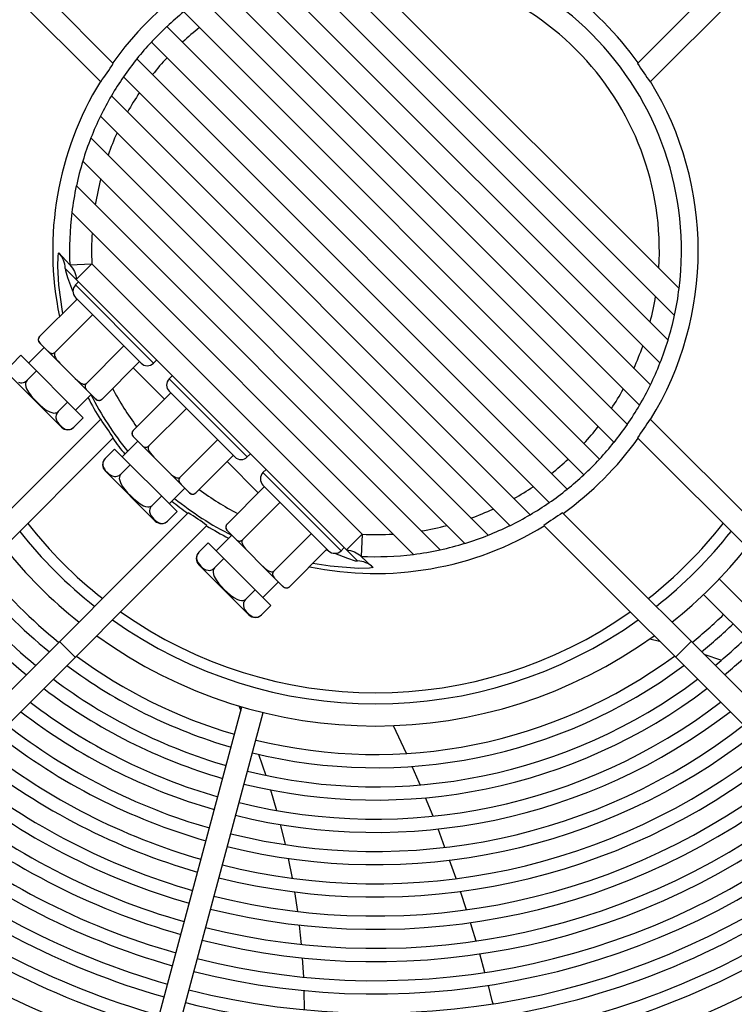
# Model space of a CAD drawing. Header units: centimetres. Extents: x -92429 to 178773, y 2337 to 428125.
# Tile 51 of 138: x 162360 to 162375, y 9151 to 9171. Entities that reach past the tile are written whole.
import ezdxf

# ---------------------------------------------------------------- set-up
doc = ezdxf.new("R2010")
doc.units = ezdxf.units.CM
doc.header["$LTSCALE"] = 50
doc.layers.add('WL_urządzenia', color=1, linetype='Continuous')

msp = doc.modelspace()

# ---------------------------------------------------------------- linework, layer by layer
at = {"layer": 'WL_urządzenia', "color": 1, "linetype": 'Continuous'}
for p, q in [((162338.286, 9194.237, 2170), (162362.252, 9170.271, 2170)), ((162373.249, 9170.271, 2170), (162397.215, 9194.237, 2170)), ((162361.987, 9169.881, 2170), (162337.959, 9193.909, 2170)), ((162397.542, 9193.909, 2170), (162373.514, 9169.881, 2170)), ((162366.393, 9172.62, 2170), (162374.024, 9164.988, 2170)), ((162374.12, 9165.548, 2170), (162366.953, 9172.715, 2170)), ((162373.889, 9164.468, 2170), (162365.873, 9172.484, 2170)), ((162365.388, 9172.314, 2170), (162373.719, 9163.983, 2170)), ((162373.518, 9163.528, 2170), (162364.933, 9172.113, 2170)), ((162364.506, 9171.884, 2170), (162373.289, 9163.102, 2170)), ((162373.034, 9162.701, 2170), (162364.106, 9171.629, 2170)), ((162363.73, 9171.35, 2170), (162372.754, 9162.325, 2170)), ((162363.296, 9170.968, 2170), (162363.129, 9170.8, 2170)), ((162372.45, 9161.974, 2170), (162363.378, 9171.046, 2170)), ((162363.051, 9170.718, 2170), (162372.122, 9161.646, 2170)), ((162371.771, 9161.342, 2170), (162362.747, 9170.366, 2170)), ((162362.467, 9169.991, 2170), (162371.395, 9161.062, 2170)), ((162370.995, 9160.807, 2170), (162362.212, 9169.59, 2170)), ((162361.983, 9169.164, 2170), (162370.568, 9160.579, 2170)), ((162370.113, 9160.378, 2170), (162361.782, 9168.709, 2170)), ((162361.612, 9168.223, 2170), (162369.628, 9160.208, 2170)), ((162369.108, 9160.072, 2170), (162361.477, 9167.703, 2170)), ((162361.381, 9167.143, 2170), (162368.548, 9159.977, 2170)), ((162361.088, 9166.017, 2170), (162361.093, 9166.225, 2170)), ((162361.093, 9166.225, 2170), (162361.102, 9166.288, 2170)), ((162361.102, 9166.288, 2170), (162361.108, 9166.295, 2170)), ((162361.108, 9166.295, 2170), (162361.34, 9166.045, 2170)), ((162361.109, 9165.622, 2170), (162361.088, 9166.017, 2170)), ((162361.243, 9165.971, 2170), (162361.24, 9165.968, 2170)), ((162361.24, 9165.968, 2170), (162361.248, 9165.926, 2170)), ((162367.375, 9159.839, 2170), (162361.243, 9165.971, 2170)), ((162361.248, 9165.926, 2170), (162361.293, 9165.782, 2170)), ((162361.34, 9166.045, 2170), (162361.802, 9166.067, 2170)), ((162361.474, 9165.739, 2170), (162361.802, 9166.067, 2170)), ((162361.802, 9166.067, 2170), (162367.472, 9160.398, 2170)), ((162361.293, 9165.782, 2170), (162361.398, 9165.502, 2170)), ((162361.186, 9165.071, 2170), (162361.109, 9165.622, 2170)), ((162361.458, 9165.625, 2170), (162361.523, 9165.69, 2170)), ((162363.096, 9163.986, 2170), (162361.458, 9165.625, 2170)), ((162361.491, 9165.33, 2170), (162360.704, 9164.543, 2170)), ((162361.398, 9165.502, 2170), (162361.404, 9165.488, 2170)), ((162361.457, 9165.364, 2170), (162361.478, 9165.317, 2170)), ((162362.834, 9163.986, 2170), (162361.458, 9165.363, 2170)), ((162361.818, 9165.002, 2170), (162361.032, 9164.216, 2170)), ((162361.194, 9165.033, 2170), (162361.186, 9165.071, 2170)), ((162360.68, 9164.5, 2170), (162360.678, 9164.489, 2170)), ((162360.678, 9164.489, 2170), (162360.678, 9164.474, 2170)), ((162360.683, 9164.511, 2170), (162360.68, 9164.5, 2170)), ((162360.687, 9164.52, 2170), (162360.683, 9164.511, 2170)), ((162360.692, 9164.529, 2170), (162360.687, 9164.52, 2170)), ((162360.698, 9164.536, 2170), (162360.692, 9164.529, 2170)), ((162360.704, 9164.543, 2170), (162360.698, 9164.536, 2170)), ((162360.475, 9163.986, 2170), (162360.802, 9164.314, 2170)), ((162360.678, 9164.474, 2170), (162360.68, 9164.46, 2170)), ((162360.68, 9164.46, 2170), (162360.689, 9164.437, 2170)), ((162360.689, 9164.437, 2170), (162360.702, 9164.417, 2170)), ((162360.702, 9164.417, 2170), (162360.722, 9164.394, 2170)), ((162360.704, 9164.412, 2170), (162361.884, 9163.232, 2170)), ((162362.474, 9164.347, 2170), (162361.687, 9163.56, 2170)), ((162360.311, 9164.15, 2170), (162360.114, 9163.953, 2170)), ((162361.622, 9162.839, 2170), (162360.311, 9164.15, 2170)), ((162360.883, 9164.234, 2170), (162360.905, 9164.214, 2170)), ((162360.905, 9164.214, 2170), (162360.925, 9164.201, 2170)), ((162360.925, 9164.201, 2170), (162360.948, 9164.192, 2170)), ((162360.948, 9164.192, 2170), (162360.962, 9164.19, 2170)), ((162360.962, 9164.19, 2170), (162360.977, 9164.19, 2170)), ((162360.977, 9164.19, 2170), (162360.988, 9164.191, 2170)), ((162360.988, 9164.191, 2170), (162361, 9164.195, 2170)), ((162361, 9164.195, 2170), (162361.009, 9164.199, 2170)), ((162361.009, 9164.199, 2170), (162361.018, 9164.204, 2170)), ((162361.018, 9164.189, 2170), (162361.017, 9164.178, 2170)), ((162361.017, 9164.178, 2170), (162361.017, 9164.162, 2170)), ((162361.017, 9164.162, 2170), (162361.02, 9164.147, 2170)), ((162361.018, 9164.204, 2170), (162361.025, 9164.209, 2170)), ((162361.021, 9164.2, 2170), (162361.018, 9164.189, 2170)), ((162361.02, 9164.147, 2170), (162361.028, 9164.124, 2170)), ((162361.026, 9164.208, 2170), (162361.021, 9164.2, 2170)), ((162361.025, 9164.209, 2170), (162361.032, 9164.216, 2170)), ((162361.032, 9164.216, 2170), (162361.026, 9164.208, 2170)), ((162361.028, 9164.124, 2170), (162361.038, 9164.102, 2170)), ((162361.038, 9164.102, 2170), (162361.063, 9164.063, 2170)), ((162361.063, 9164.063, 2170), (162361.092, 9164.027, 2170)), ((162361.092, 9164.027, 2170), (162361.133, 9163.983, 2170)), ((162362.802, 9164.019, 2170), (162362.015, 9163.232, 2170)), ((162363.326, 9163.232, 2170), (162362.67, 9163.888, 2170)), ((162363.096, 9163.986, 2170), (162363.162, 9164.052, 2170)), ((162361.163, 9162.642, 2170), (162360.114, 9163.691, 2170)), ((162360.638, 9163.822, 2170), (162360.442, 9163.626, 2170)), ((162361.454, 9163.662, 2170), (162361.499, 9163.62, 2170)), ((162363.424, 9163.658, 2170), (162363.49, 9163.724, 2170)), ((162365.063, 9162.02, 2170), (162363.424, 9163.658, 2170)), ((162360.262, 9163.588, 2170), (162360.308, 9163.576, 2170)), ((162360.308, 9163.576, 2170), (162360.335, 9163.575, 2170)), ((162360.335, 9163.575, 2170), (162360.366, 9163.581, 2170)), ((162360.366, 9163.581, 2170), (162360.387, 9163.588, 2170)), ((162360.387, 9163.588, 2170), (162360.409, 9163.6, 2170)), ((162360.409, 9163.6, 2170), (162360.426, 9163.611, 2170)), ((162360.413, 9163.563, 2170), (162360.412, 9163.535, 2170)), ((162360.412, 9163.535, 2170), (162360.419, 9163.491, 2170)), ((162360.419, 9163.59, 2170), (162360.413, 9163.563, 2170)), ((162360.428, 9163.609, 2170), (162360.419, 9163.59, 2170)), ((162360.419, 9163.491, 2170), (162360.434, 9163.449, 2170)), ((162360.426, 9163.611, 2170), (162360.442, 9163.626, 2170)), ((162360.442, 9163.626, 2170), (162360.428, 9163.609, 2170)), ((162360.434, 9163.449, 2170), (162360.475, 9163.375, 2170)), ((162361.499, 9163.62, 2170), (162361.535, 9163.591, 2170)), ((162361.535, 9163.591, 2170), (162361.573, 9163.567, 2170)), ((162361.573, 9163.567, 2170), (162361.595, 9163.556, 2170)), ((162361.595, 9163.556, 2170), (162361.619, 9163.548, 2170)), ((162361.619, 9163.548, 2170), (162361.634, 9163.546, 2170)), ((162361.634, 9163.546, 2170), (162361.65, 9163.545, 2170)), ((162361.65, 9163.545, 2170), (162361.661, 9163.546, 2170)), ((162361.661, 9163.546, 2170), (162361.672, 9163.55, 2170)), ((162361.663, 9163.517, 2170), (162361.661, 9163.506, 2170)), ((162361.661, 9163.506, 2170), (162361.661, 9163.49, 2170)), ((162361.661, 9163.49, 2170), (162361.664, 9163.476, 2170)), ((162361.666, 9163.528, 2170), (162361.663, 9163.517, 2170)), ((162361.664, 9163.476, 2170), (162361.672, 9163.454, 2170)), ((162361.67, 9163.537, 2170), (162361.666, 9163.528, 2170)), ((162361.676, 9163.546, 2170), (162361.67, 9163.537, 2170)), ((162361.672, 9163.55, 2170), (162361.68, 9163.554, 2170)), ((162361.672, 9163.454, 2170), (162361.685, 9163.434, 2170)), ((162361.681, 9163.553, 2170), (162361.676, 9163.546, 2170)), ((162361.68, 9163.554, 2170), (162361.687, 9163.56, 2170)), ((162361.687, 9163.56, 2170), (162361.681, 9163.553, 2170)), ((162360.475, 9163.375, 2170), (162360.527, 9163.303, 2170)), ((162360.527, 9163.303, 2170), (162360.586, 9163.236, 2170)), ((162361.458, 9163.003, 2170), (162361.786, 9163.331, 2170)), ((162361.685, 9163.434, 2170), (162361.705, 9163.411, 2170)), ((162361.866, 9163.25, 2170), (162361.889, 9163.23, 2170)), ((162363.457, 9163.363, 2170), (162362.67, 9162.577, 2170)), ((162364.801, 9162.02, 2170), (162363.424, 9163.396, 2170)), ((162360.586, 9163.236, 2170), (162360.646, 9163.174, 2170)), ((162360.646, 9163.174, 2170), (162360.708, 9163.115, 2170)), ((162360.708, 9163.115, 2170), (162360.775, 9163.056, 2170)), ((162360.775, 9163.056, 2170), (162360.846, 9163.003, 2170)), ((162361.294, 9163.167, 2170), (162361.097, 9162.97, 2170)), ((162361.884, 9163.232, 2170), (162361.884, 9163.232, 2170)), ((162361.889, 9163.23, 2170), (162361.909, 9163.217, 2170)), ((162361.909, 9163.217, 2170), (162361.931, 9163.209, 2170)), ((162361.931, 9163.209, 2170), (162361.945, 9163.206, 2170)), ((162361.945, 9163.206, 2170), (162361.961, 9163.206, 2170)), ((162361.961, 9163.206, 2170), (162361.971, 9163.208, 2170)), ((162361.971, 9163.208, 2170), (162361.983, 9163.212, 2170)), ((162361.983, 9163.212, 2170), (162361.992, 9163.216, 2170)), ((162361.992, 9163.216, 2170), (162362.001, 9163.221, 2170)), ((162362.001, 9163.221, 2170), (162362.008, 9163.226, 2170)), ((162362.008, 9163.226, 2170), (162362.015, 9163.232, 2170)), ((162363.785, 9163.036, 2170), (162362.998, 9162.249, 2170)), ((162360.846, 9163.003, 2170), (162360.921, 9162.962, 2170)), ((162360.921, 9162.962, 2170), (162360.963, 9162.948, 2170)), ((162360.963, 9162.948, 2170), (162361.007, 9162.94, 2170)), ((162361.007, 9162.94, 2170), (162361.034, 9162.941, 2170)), ((162361.034, 9162.941, 2170), (162361.061, 9162.947, 2170)), ((162361.052, 9162.895, 2170), (162361.047, 9162.864, 2170)), ((162361.047, 9162.864, 2170), (162361.047, 9162.836, 2170)), ((162361.047, 9162.836, 2170), (162361.059, 9162.79, 2170)), ((162361.06, 9162.916, 2170), (162361.052, 9162.895, 2170)), ((162361.071, 9162.937, 2170), (162361.06, 9162.916, 2170)), ((162361.061, 9162.947, 2170), (162361.08, 9162.957, 2170)), ((162361.083, 9162.954, 2170), (162361.071, 9162.937, 2170)), ((162361.08, 9162.957, 2170), (162361.097, 9162.97, 2170)), ((162361.097, 9162.97, 2170), (162361.083, 9162.954, 2170)), ((162361.622, 9162.839, 2170), (162361.425, 9162.642, 2170)), ((162337.959, 9138.783, 2170), (162361.987, 9162.811, 2170)), ((162361.059, 9162.79, 2170), (162361.081, 9162.75, 2170)), ((162361.081, 9162.75, 2170), (162361.108, 9162.714, 2170)), ((162361.108, 9162.714, 2170), (162361.137, 9162.683, 2170)), ((162361.137, 9162.683, 2170), (162361.169, 9162.653, 2170)), ((162361.169, 9162.653, 2170), (162361.205, 9162.626, 2170)), ((162361.205, 9162.626, 2170), (162361.245, 9162.604, 2170)), ((162361.392, 9162.616, 2170), (162361.409, 9162.628, 2170)), ((162361.409, 9162.628, 2170), (162361.425, 9162.642, 2170)), ((162373.514, 9162.811, 2170), (162397.542, 9138.783, 2170)), ((162362.252, 9162.421, 2170), (162338.286, 9138.455, 2170)), ((162361.245, 9162.604, 2170), (162361.291, 9162.592, 2170)), ((162361.291, 9162.592, 2170), (162361.319, 9162.592, 2170)), ((162361.319, 9162.592, 2170), (162361.349, 9162.597, 2170)), ((162361.349, 9162.597, 2170), (162361.37, 9162.605, 2170)), ((162361.37, 9162.605, 2170), (162361.392, 9162.616, 2170)), ((162362.646, 9162.533, 2170), (162362.644, 9162.522, 2170)), ((162362.644, 9162.522, 2170), (162362.644, 9162.507, 2170)), ((162362.644, 9162.507, 2170), (162362.647, 9162.493, 2170)), ((162362.65, 9162.545, 2170), (162362.646, 9162.533, 2170)), ((162362.647, 9162.493, 2170), (162362.656, 9162.47, 2170)), ((162362.654, 9162.554, 2170), (162362.65, 9162.545, 2170)), ((162362.659, 9162.563, 2170), (162362.654, 9162.554, 2170)), ((162362.656, 9162.47, 2170), (162362.668, 9162.45, 2170)), ((162362.664, 9162.57, 2170), (162362.659, 9162.563, 2170)), ((162362.67, 9162.577, 2170), (162362.664, 9162.57, 2170)), ((162362.668, 9162.45, 2170), (162362.688, 9162.428, 2170)), ((162362.67, 9162.446, 2170), (162363.85, 9161.266, 2170)), ((162397.215, 9138.455, 2170), (162373.249, 9162.421, 2170)), ((162362.441, 9162.02, 2170), (162362.769, 9162.347, 2170)), ((162362.849, 9162.267, 2170), (162362.872, 9162.247, 2170)), ((162362.872, 9162.247, 2170), (162362.892, 9162.234, 2170)), ((162362.892, 9162.234, 2170), (162362.914, 9162.226, 2170)), ((162362.914, 9162.226, 2170), (162362.928, 9162.223, 2170)), ((162362.928, 9162.223, 2170), (162362.944, 9162.223, 2170)), ((162362.944, 9162.223, 2170), (162362.955, 9162.225, 2170)), ((162362.955, 9162.225, 2170), (162362.966, 9162.228, 2170)), ((162362.966, 9162.228, 2170), (162362.975, 9162.232, 2170)), ((162362.975, 9162.232, 2170), (162362.984, 9162.238, 2170)), ((162362.984, 9162.223, 2170), (162362.983, 9162.212, 2170)), ((162362.983, 9162.212, 2170), (162362.984, 9162.196, 2170)), ((162362.984, 9162.238, 2170), (162362.991, 9162.243, 2170)), ((162362.988, 9162.234, 2170), (162362.984, 9162.223, 2170)), ((162362.992, 9162.242, 2170), (162362.988, 9162.234, 2170)), ((162362.991, 9162.243, 2170), (162362.998, 9162.249, 2170)), ((162362.998, 9162.249, 2170), (162362.992, 9162.242, 2170)), ((162364.44, 9162.38, 2170), (162363.654, 9161.594, 2170)), ((162362.277, 9162.184, 2170), (162362.08, 9161.987, 2170)), ((162363.588, 9160.873, 2170), (162362.277, 9162.184, 2170)), ((162362.984, 9162.196, 2170), (162362.986, 9162.181, 2170)), ((162362.986, 9162.181, 2170), (162362.994, 9162.157, 2170)), ((162362.994, 9162.157, 2170), (162363.005, 9162.135, 2170)), ((162363.005, 9162.135, 2170), (162363.029, 9162.097, 2170)), ((162363.029, 9162.097, 2170), (162363.058, 9162.061, 2170)), ((162363.058, 9162.061, 2170), (162363.1, 9162.016, 2170)), ((162364.768, 9162.052, 2170), (162363.981, 9161.266, 2170)), ((162365.063, 9162.02, 2170), (162365.128, 9162.085, 2170)), ((162362.035, 9161.911, 2170), (162362.03, 9161.88, 2170)), ((162362.03, 9161.88, 2170), (162362.03, 9161.853, 2170)), ((162362.03, 9161.853, 2170), (162362.042, 9161.807, 2170)), ((162362.043, 9161.932, 2170), (162362.035, 9161.911, 2170)), ((162362.042, 9161.807, 2170), (162362.064, 9161.767, 2170)), ((162362.054, 9161.954, 2170), (162362.043, 9161.932, 2170)), ((162362.066, 9161.971, 2170), (162362.054, 9161.954, 2170)), ((162362.08, 9161.987, 2170), (162362.066, 9161.971, 2170)), ((162362.605, 9161.856, 2170), (162362.408, 9161.659, 2170)), ((162365.292, 9161.266, 2170), (162364.637, 9161.921, 2170)), ((162362.064, 9161.767, 2170), (162362.091, 9161.731, 2170)), ((162363.129, 9160.676, 2170), (162362.08, 9161.725, 2170)), ((162362.091, 9161.731, 2170), (162362.121, 9161.699, 2170)), ((162362.121, 9161.699, 2170), (162362.152, 9161.67, 2170)), ((162362.152, 9161.67, 2170), (162362.188, 9161.643, 2170)), ((162362.188, 9161.643, 2170), (162362.228, 9161.621, 2170)), ((162362.228, 9161.621, 2170), (162362.274, 9161.609, 2170)), ((162362.274, 9161.609, 2170), (162362.302, 9161.609, 2170)), ((162362.302, 9161.609, 2170), (162362.333, 9161.614, 2170)), ((162362.333, 9161.614, 2170), (162362.354, 9161.622, 2170)), ((162362.354, 9161.622, 2170), (162362.375, 9161.633, 2170)), ((162362.375, 9161.633, 2170), (162362.392, 9161.645, 2170)), ((162362.379, 9161.596, 2170), (162362.378, 9161.568, 2170)), ((162362.386, 9161.623, 2170), (162362.379, 9161.596, 2170)), ((162362.395, 9161.642, 2170), (162362.386, 9161.623, 2170)), ((162362.392, 9161.645, 2170), (162362.408, 9161.659, 2170)), ((162362.408, 9161.659, 2170), (162362.395, 9161.642, 2170)), ((162363.421, 9161.695, 2170), (162363.465, 9161.654, 2170)), ((162363.465, 9161.654, 2170), (162363.501, 9161.625, 2170)), ((162363.501, 9161.625, 2170), (162363.54, 9161.6, 2170)), ((162363.54, 9161.6, 2170), (162363.562, 9161.59, 2170)), ((162363.562, 9161.59, 2170), (162363.585, 9161.582, 2170)), ((162363.638, 9161.583, 2170), (162363.646, 9161.588, 2170)), ((162363.646, 9161.588, 2170), (162363.654, 9161.594, 2170)), ((162363.654, 9161.594, 2170), (162363.647, 9161.587, 2170)), ((162365.391, 9161.692, 2170), (162365.456, 9161.757, 2170)), ((162367.029, 9160.053, 2170), (162365.391, 9161.692, 2170)), ((162362.378, 9161.568, 2170), (162362.386, 9161.525, 2170)), ((162362.386, 9161.525, 2170), (162362.4, 9161.483, 2170)), ((162362.4, 9161.483, 2170), (162362.441, 9161.408, 2170)), ((162362.441, 9161.408, 2170), (162362.494, 9161.337, 2170)), ((162363.585, 9161.582, 2170), (162363.6, 9161.579, 2170)), ((162363.6, 9161.579, 2170), (162363.616, 9161.578, 2170)), ((162363.616, 9161.578, 2170), (162363.627, 9161.58, 2170)), ((162363.627, 9161.58, 2170), (162363.638, 9161.583, 2170)), ((162363.629, 9161.55, 2170), (162363.628, 9161.539, 2170)), ((162363.628, 9161.539, 2170), (162363.628, 9161.524, 2170)), ((162363.628, 9161.524, 2170), (162363.63, 9161.51, 2170)), ((162363.633, 9161.562, 2170), (162363.629, 9161.55, 2170)), ((162363.63, 9161.51, 2170), (162363.639, 9161.487, 2170)), ((162363.637, 9161.571, 2170), (162363.633, 9161.562, 2170)), ((162363.642, 9161.58, 2170), (162363.637, 9161.571, 2170)), ((162363.639, 9161.487, 2170), (162363.652, 9161.467, 2170)), ((162363.647, 9161.587, 2170), (162363.642, 9161.58, 2170)), ((162363.652, 9161.467, 2170), (162363.672, 9161.444, 2170)), ((162365.423, 9161.397, 2170), (162364.637, 9160.61, 2170)), ((162366.767, 9160.053, 2170), (162365.391, 9161.43, 2170)), ((162362.494, 9161.337, 2170), (162362.553, 9161.27, 2170)), ((162362.553, 9161.27, 2170), (162362.612, 9161.208, 2170)), ((162362.612, 9161.208, 2170), (162362.674, 9161.148, 2170)), ((162363.26, 9161.2, 2170), (162363.064, 9161.004, 2170)), ((162363.424, 9161.036, 2170), (162363.752, 9161.364, 2170)), ((162363.832, 9161.284, 2170), (162363.855, 9161.264, 2170)), ((162363.85, 9161.266, 2170), (162363.85, 9161.266, 2170)), ((162363.855, 9161.264, 2170), (162363.875, 9161.251, 2170)), ((162363.875, 9161.251, 2170), (162363.898, 9161.242, 2170)), ((162363.898, 9161.242, 2170), (162363.912, 9161.24, 2170)), ((162363.912, 9161.24, 2170), (162363.927, 9161.24, 2170)), ((162363.927, 9161.24, 2170), (162363.938, 9161.242, 2170)), ((162363.938, 9161.242, 2170), (162363.949, 9161.245, 2170)), ((162363.949, 9161.245, 2170), (162363.958, 9161.249, 2170)), ((162363.958, 9161.249, 2170), (162363.967, 9161.254, 2170)), ((162363.967, 9161.254, 2170), (162363.975, 9161.26, 2170)), ((162363.975, 9161.26, 2170), (162363.981, 9161.266, 2170)), ((162362.674, 9161.148, 2170), (162362.742, 9161.089, 2170)), ((162362.742, 9161.089, 2170), (162362.813, 9161.037, 2170)), ((162362.813, 9161.037, 2170), (162362.887, 9160.996, 2170)), ((162362.887, 9160.996, 2170), (162362.929, 9160.981, 2170)), ((162362.929, 9160.981, 2170), (162362.973, 9160.974, 2170)), ((162362.973, 9160.974, 2170), (162363.001, 9160.975, 2170)), ((162363.001, 9160.975, 2170), (162363.028, 9160.981, 2170)), ((162363.038, 9160.971, 2170), (162363.026, 9160.949, 2170)), ((162363.028, 9160.981, 2170), (162363.047, 9160.99, 2170)), ((162363.05, 9160.988, 2170), (162363.038, 9160.971, 2170)), ((162363.047, 9160.99, 2170), (162363.064, 9161.004, 2170)), ((162363.064, 9161.004, 2170), (162363.05, 9160.988, 2170)), ((162365.751, 9161.069, 2170), (162364.965, 9160.283, 2170)), ((162339.859, 9136.882, 2170), (162363.825, 9160.848, 2170)), ((162363.019, 9160.928, 2170), (162363.013, 9160.897, 2170)), ((162363.013, 9160.897, 2170), (162363.014, 9160.869, 2170)), ((162363.014, 9160.869, 2170), (162363.026, 9160.824, 2170)), ((162363.026, 9160.949, 2170), (162363.019, 9160.928, 2170)), ((162363.026, 9160.824, 2170), (162363.047, 9160.783, 2170)), ((162363.047, 9160.783, 2170), (162363.075, 9160.748, 2170)), ((162363.588, 9160.873, 2170), (162363.391, 9160.676, 2170)), ((162371.676, 9160.848, 2170), (162395.641, 9136.882, 2170)), ((162364.216, 9160.582, 2170), (162340.187, 9136.554, 2170)), ((162363.075, 9160.748, 2170), (162363.104, 9160.716, 2170)), ((162363.104, 9160.716, 2170), (162363.135, 9160.687, 2170)), ((162363.135, 9160.687, 2170), (162363.171, 9160.66, 2170)), ((162363.171, 9160.66, 2170), (162363.212, 9160.638, 2170)), ((162363.212, 9160.638, 2170), (162363.257, 9160.626, 2170)), ((162363.257, 9160.626, 2170), (162363.285, 9160.625, 2170)), ((162363.285, 9160.625, 2170), (162363.316, 9160.631, 2170)), ((162363.316, 9160.631, 2170), (162363.337, 9160.638, 2170)), ((162363.337, 9160.638, 2170), (162363.359, 9160.65, 2170)), ((162363.359, 9160.65, 2170), (162363.376, 9160.662, 2170)), ((162363.376, 9160.662, 2170), (162363.391, 9160.676, 2170)), ((162364.613, 9160.567, 2170), (162364.611, 9160.556, 2170)), ((162364.611, 9160.556, 2170), (162364.611, 9160.541, 2170)), ((162364.616, 9160.578, 2170), (162364.613, 9160.567, 2170)), ((162364.62, 9160.587, 2170), (162364.616, 9160.578, 2170)), ((162364.625, 9160.596, 2170), (162364.62, 9160.587, 2170)), ((162364.631, 9160.604, 2170), (162364.625, 9160.596, 2170)), ((162364.637, 9160.61, 2170), (162364.631, 9160.604, 2170)), ((162395.314, 9136.554, 2170), (162371.285, 9160.582, 2170)), ((162364.407, 9160.053, 2170), (162364.735, 9160.381, 2170)), ((162364.611, 9160.541, 2170), (162364.613, 9160.527, 2170)), ((162364.613, 9160.527, 2170), (162364.622, 9160.504, 2170)), ((162364.622, 9160.504, 2170), (162364.635, 9160.484, 2170)), ((162364.635, 9160.484, 2170), (162364.655, 9160.461, 2170)), ((162365.817, 9159.3, 2170), (162364.637, 9160.479, 2170)), ((162366.407, 9160.414, 2170), (162365.62, 9159.627, 2170)), ((162367.472, 9160.398, 2170), (162367.144, 9160.07, 2170)), ((162367.472, 9160.398, 2170), (162367.45, 9159.935, 2170)), ((162364.244, 9160.217, 2170), (162364.047, 9160.02, 2170)), ((162365.555, 9158.906, 2170), (162364.244, 9160.217, 2170)), ((162364.815, 9160.301, 2170), (162364.838, 9160.281, 2170)), ((162364.838, 9160.281, 2170), (162364.858, 9160.268, 2170)), ((162364.858, 9160.268, 2170), (162364.881, 9160.259, 2170)), ((162364.881, 9160.259, 2170), (162364.895, 9160.257, 2170)), ((162364.895, 9160.257, 2170), (162364.91, 9160.257, 2170)), ((162364.91, 9160.257, 2170), (162364.921, 9160.258, 2170)), ((162364.921, 9160.258, 2170), (162364.933, 9160.262, 2170)), ((162364.933, 9160.262, 2170), (162364.942, 9160.266, 2170)), ((162364.942, 9160.266, 2170), (162364.951, 9160.271, 2170)), ((162364.951, 9160.256, 2170), (162364.949, 9160.245, 2170)), ((162364.949, 9160.245, 2170), (162364.95, 9160.229, 2170)), ((162364.95, 9160.229, 2170), (162364.953, 9160.214, 2170)), ((162364.951, 9160.271, 2170), (162364.958, 9160.276, 2170)), ((162364.954, 9160.267, 2170), (162364.951, 9160.256, 2170)), ((162364.953, 9160.214, 2170), (162364.961, 9160.191, 2170)), ((162364.959, 9160.275, 2170), (162364.954, 9160.267, 2170)), ((162364.958, 9160.276, 2170), (162364.965, 9160.283, 2170)), ((162364.965, 9160.283, 2170), (162364.959, 9160.275, 2170)), ((162364.961, 9160.191, 2170), (162364.971, 9160.169, 2170)), ((162364.971, 9160.169, 2170), (162364.996, 9160.13, 2170)), ((162364.002, 9159.945, 2170), (162363.996, 9159.914, 2170)), ((162364.009, 9159.966, 2170), (162364.002, 9159.945, 2170)), ((162364.021, 9159.988, 2170), (162364.009, 9159.966, 2170)), ((162364.033, 9160.005, 2170), (162364.021, 9159.988, 2170)), ((162364.047, 9160.02, 2170), (162364.033, 9160.005, 2170)), ((162364.996, 9160.13, 2170), (162365.025, 9160.094, 2170)), ((162365.025, 9160.094, 2170), (162365.066, 9160.05, 2170)), ((162366.734, 9160.086, 2170), (162365.948, 9159.299, 2170)), ((162366.721, 9160.073, 2170), (162366.741, 9160.064, 2170)), ((162366.741, 9160.064, 2170), (162366.768, 9160.052, 2170)), ((162366.894, 9159.999, 2170), (162367.166, 9159.895, 2170)), ((162367.029, 9160.053, 2170), (162367.095, 9160.119, 2170)), ((162363.996, 9159.914, 2170), (162363.997, 9159.886, 2170)), ((162363.997, 9159.886, 2170), (162364.009, 9159.841, 2170)), ((162364.009, 9159.841, 2170), (162364.031, 9159.8, 2170)), ((162364.031, 9159.8, 2170), (162364.058, 9159.764, 2170)), ((162365.096, 9158.709, 2170), (162364.047, 9159.758, 2170)), ((162364.058, 9159.764, 2170), (162364.087, 9159.733, 2170)), ((162364.087, 9159.733, 2170), (162364.119, 9159.704, 2170)), ((162364.571, 9159.889, 2170), (162364.375, 9159.693, 2170)), ((162366.798, 9159.73, 2170), (162366.437, 9159.789, 2170)), ((162367.392, 9159.684, 2170), (162366.798, 9159.73, 2170)), ((162367.166, 9159.895, 2170), (162367.326, 9159.845, 2170)), ((162367.326, 9159.845, 2170), (162367.375, 9159.839, 2170)), ((162367.45, 9159.935, 2170), (162367.675, 9159.726, 2170)), ((162364.119, 9159.704, 2170), (162364.154, 9159.676, 2170)), ((162364.154, 9159.676, 2170), (162364.195, 9159.655, 2170)), ((162364.195, 9159.655, 2170), (162364.24, 9159.643, 2170)), ((162364.24, 9159.643, 2170), (162364.268, 9159.642, 2170)), ((162364.268, 9159.642, 2170), (162364.299, 9159.648, 2170)), ((162364.299, 9159.648, 2170), (162364.32, 9159.655, 2170)), ((162364.32, 9159.655, 2170), (162364.342, 9159.667, 2170)), ((162364.342, 9159.667, 2170), (162364.359, 9159.679, 2170)), ((162364.346, 9159.63, 2170), (162364.345, 9159.602, 2170)), ((162364.345, 9159.602, 2170), (162364.352, 9159.558, 2170)), ((162364.352, 9159.657, 2170), (162364.346, 9159.63, 2170)), ((162364.361, 9159.676, 2170), (162364.352, 9159.657, 2170)), ((162364.352, 9159.558, 2170), (162364.367, 9159.516, 2170)), ((162364.359, 9159.679, 2170), (162364.375, 9159.693, 2170)), ((162364.375, 9159.693, 2170), (162364.361, 9159.676, 2170)), ((162365.387, 9159.729, 2170), (162365.432, 9159.687, 2170)), ((162365.432, 9159.687, 2170), (162365.468, 9159.658, 2170)), ((162365.468, 9159.658, 2170), (162365.506, 9159.634, 2170)), ((162365.506, 9159.634, 2170), (162365.528, 9159.623, 2170)), ((162365.528, 9159.623, 2170), (162365.552, 9159.615, 2170)), ((162365.552, 9159.615, 2170), (162365.567, 9159.613, 2170)), ((162365.567, 9159.613, 2170), (162365.583, 9159.612, 2170)), ((162365.583, 9159.612, 2170), (162365.594, 9159.613, 2170)), ((162365.594, 9159.613, 2170), (162365.605, 9159.617, 2170)), ((162365.596, 9159.584, 2170), (162365.594, 9159.573, 2170)), ((162365.594, 9159.573, 2170), (162365.594, 9159.557, 2170)), ((162365.594, 9159.557, 2170), (162365.597, 9159.543, 2170)), ((162365.599, 9159.595, 2170), (162365.596, 9159.584, 2170)), ((162365.597, 9159.543, 2170), (162365.605, 9159.521, 2170)), ((162365.603, 9159.604, 2170), (162365.599, 9159.595, 2170)), ((162365.609, 9159.613, 2170), (162365.603, 9159.604, 2170)), ((162365.605, 9159.617, 2170), (162365.613, 9159.621, 2170)), ((162365.614, 9159.62, 2170), (162365.609, 9159.613, 2170)), ((162365.613, 9159.621, 2170), (162365.62, 9159.627, 2170)), ((162365.62, 9159.627, 2170), (162365.614, 9159.62, 2170)), ((162367.623, 9159.688, 2170), (162367.392, 9159.684, 2170)), ((162367.699, 9159.703, 2170), (162367.623, 9159.688, 2170)), ((162367.675, 9159.726, 2170), (162367.699, 9159.703, 2170)), ((162364.367, 9159.516, 2170), (162364.408, 9159.442, 2170)), ((162364.408, 9159.442, 2170), (162364.46, 9159.371, 2170)), ((162364.46, 9159.371, 2170), (162364.519, 9159.303, 2170)), ((162365.391, 9159.07, 2170), (162365.718, 9159.398, 2170)), ((162365.605, 9159.521, 2170), (162365.618, 9159.501, 2170)), ((162365.618, 9159.501, 2170), (162365.638, 9159.478, 2170)), ((162365.799, 9159.317, 2170), (162365.821, 9159.297, 2170)), ((162380.236, 9154.188, 2170), (162374.96, 9159.464, 2170)), ((162364.519, 9159.303, 2170), (162364.579, 9159.241, 2170)), ((162364.579, 9159.241, 2170), (162364.641, 9159.182, 2170)), ((162364.641, 9159.182, 2170), (162364.708, 9159.123, 2170)), ((162364.708, 9159.123, 2170), (162364.779, 9159.07, 2170)), ((162365.227, 9159.234, 2170), (162365.03, 9159.037, 2170)), ((162365.821, 9159.297, 2170), (162365.841, 9159.285, 2170)), ((162365.841, 9159.285, 2170), (162365.864, 9159.276, 2170)), ((162365.864, 9159.276, 2170), (162365.878, 9159.273, 2170)), ((162365.878, 9159.273, 2170), (162365.893, 9159.273, 2170)), ((162365.893, 9159.273, 2170), (162365.904, 9159.275, 2170)), ((162365.904, 9159.275, 2170), (162365.916, 9159.279, 2170)), ((162365.916, 9159.279, 2170), (162365.925, 9159.283, 2170)), ((162365.925, 9159.283, 2170), (162365.934, 9159.288, 2170)), ((162365.934, 9159.288, 2170), (162365.941, 9159.293, 2170)), ((162365.941, 9159.293, 2170), (162365.948, 9159.299, 2170)), ((162379.909, 9153.86, 2170), (162374.633, 9159.136, 2170)), ((162364.779, 9159.07, 2170), (162364.854, 9159.029, 2170)), ((162364.854, 9159.029, 2170), (162364.896, 9159.015, 2170)), ((162364.896, 9159.015, 2170), (162364.939, 9159.007, 2170)), ((162364.939, 9159.007, 2170), (162364.967, 9159.008, 2170)), ((162364.967, 9159.008, 2170), (162364.994, 9159.015, 2170)), ((162364.985, 9158.962, 2170), (162364.98, 9158.931, 2170)), ((162364.98, 9158.931, 2170), (162364.98, 9158.903, 2170)), ((162364.993, 9158.983, 2170), (162364.985, 9158.962, 2170)), ((162365.004, 9159.004, 2170), (162364.993, 9158.983, 2170)), ((162364.994, 9159.015, 2170), (162365.013, 9159.024, 2170)), ((162365.016, 9159.021, 2170), (162365.004, 9159.004, 2170)), ((162365.013, 9159.024, 2170), (162365.03, 9159.037, 2170)), ((162365.03, 9159.037, 2170), (162365.016, 9159.021, 2170)), ((162365.555, 9158.906, 2170), (162365.358, 9158.709, 2170)), ((162364.98, 9158.903, 2170), (162364.992, 9158.857, 2170)), ((162364.992, 9158.857, 2170), (162365.014, 9158.817, 2170)), ((162365.014, 9158.817, 2170), (162365.041, 9158.781, 2170)), ((162365.041, 9158.781, 2170), (162365.07, 9158.75, 2170)), ((162365.07, 9158.75, 2170), (162365.102, 9158.72, 2170)), ((162365.102, 9158.72, 2170), (162365.138, 9158.693, 2170)), ((162365.342, 9158.695, 2170), (162365.358, 9158.709, 2170)), ((162365.138, 9158.693, 2170), (162365.178, 9158.671, 2170)), ((162365.178, 9158.671, 2170), (162365.224, 9158.659, 2170)), ((162365.224, 9158.659, 2170), (162365.251, 9158.659, 2170)), ((162365.251, 9158.659, 2170), (162365.282, 9158.664, 2170)), ((162365.282, 9158.664, 2170), (162365.303, 9158.672, 2170)), ((162365.303, 9158.672, 2170), (162365.325, 9158.683, 2170)), ((162365.325, 9158.683, 2170), (162365.342, 9158.695, 2170)), ((162361.454, 9157.82, 2170), (162361.126, 9158.148, 2170)), ((162373.507, 9158.209, 2170), (162373.71, 9158.157, 2170)), ((162374.375, 9158.148, 2170), (162374.047, 9157.82, 2170)), ((162374.64, 9157.884, 2170), (162375.005, 9157.759, 2170)), ((162363.016, 9149.574, 2170), (162364.948, 9156.781, 2170)), ((162363.464, 9149.454, 2170), (162365.395, 9156.661, 2170)), ((162364.883, 9156.8, 2170), (162364.926, 9156.702, 2170)), ((162368.402, 9155.803, 2170), (162368.131, 9156.386, 2170)), ((162365.295, 9155.786, 2170), (162365.45, 9155.343, 2170)), ((162368.666, 9155.198, 2170), (162368.522, 9155.532, 2170)), ((162368.689, 9155.144, 2170), (162368.666, 9155.198, 2170)), ((162365.547, 9155.039, 2170), (162365.674, 9154.61, 2170)), ((162368.958, 9154.489, 2170), (162368.802, 9154.875, 2170)), ((162365.754, 9154.314, 2170), (162365.808, 9154.099, 2170)), ((162369.208, 9153.834, 2170), (162369.063, 9154.22, 2170)), ((162365.808, 9154.099, 2170), (162365.857, 9153.893, 2170)), ((162365.921, 9153.602, 2170), (162366.002, 9153.188, 2170)), ((162369.442, 9153.18, 2170), (162369.306, 9153.566, 2170)), ((162366.052, 9152.901, 2170), (162366.113, 9152.491, 2170)), ((162369.659, 9152.526, 2170), (162369.533, 9152.912, 2170)), ((162366.149, 9152.207, 2170), (162366.173, 9151.994, 2170)), ((162369.772, 9152.163, 2170), (162369.743, 9152.257, 2170)), ((162369.86, 9151.87, 2170), (162369.772, 9152.163, 2170)), ((162366.173, 9151.994, 2170), (162366.192, 9151.8, 2170)), ((162366.215, 9151.518, 2170), (162366.239, 9151.114, 2170)), ((162370.046, 9151.212, 2170), (162369.938, 9151.6, 2170)), ((162370.201, 9150.615, 2170), (162370.118, 9150.942, 2170)), ((162366.25, 9150.834, 2170), (162366.257, 9150.432, 2170)), ((162370.217, 9150.553, 2170), (162370.201, 9150.615, 2170))]:
    msp.add_line(p, q, dxfattribs=at)
for points in [[(162361.987, 9169.881, 0.016414), (162362.252, 9170.271)], [(162373.249, 9170.271, 0.016414), (162373.514, 9169.881)], [(162361.243, 9165.971, 0.197558), (162361.108, 9166.295)], [(162361.34, 9166.045, -0.187455), (162361.474, 9165.739)], [(162362.252, 9162.421, 0.016414), (162361.987, 9162.811)], [(162373.514, 9162.811, 0.016414), (162373.249, 9162.421)], [(162364.216, 9160.582, 0.016414), (162363.825, 9160.848)], [(162371.676, 9160.848, 0.016414), (162371.285, 9160.582)], [(162367.144, 9160.07, -0.187455), (162367.45, 9159.935)], [(162367.699, 9159.703, 0.197558), (162367.375, 9159.839)]]:
    msp.add_lwpolyline(points, format="xyb", dxfattribs=at)
msp.add_circle((162367.75, 9166.346, 2170), 47.277, dxfattribs=at)
for centre, radius, start, end in [((162367.75, 9166.346, 2170), 47.277, 229.4416, 220.5584), ((162367.75, 9166.346, 2170), 42.566, 227.9961, 222.0039), ((162367.75, 9166.346, 2170), 42.222, 228.0205, 221.9795), ((162367.75, 9166.346, 2170), 42.012, 228.0356, 221.9644), ((162367.75, 9166.346, 2170), 6.418, 352.8711, 97.1289), ((162367.75, 9166.346, 2170), 5.955, 356.4231, 93.5769), ((162367.75, 9166.346, 2170), 6.77, 125.5424, 144.4576), ((162367.75, 9166.346, 2170), 6.77, 35.5424, 54.4576), ((162367.75, 9166.346, 2170), 6.418, 128.7808, 132.9305), ((162367.75, 9166.346, 2170), 6.419, 132.9309, 133.9436), ((162367.75, 9166.346, 2170), 5.955, 128.2951, 132.7696), ((162367.75, 9166.346, 2170), 6.418, 137.0695, 141.2192), ((162367.75, 9166.346, 2170), 6.419, 136.0564, 137.0691), ((162367.75, 9166.346, 2170), 6.419, 141.2182, 145.4003), ((162367.75, 9166.346, 2170), 5.955, 137.2304, 141.7049), ((162367.75, 9166.346, 2170), 6.77, 148.461, 191.7888), ((162367.75, 9166.346, 2170), 6.418, 145.4021, 149.6419), ((162367.75, 9166.346, 2170), 6.77, 328.461, 31.539), ((162367.75, 9166.346, 2170), 5.955, 146.2209, 150.8089), ((162367.75, 9166.346, 2170), 6.419, 149.6394, 153.9622), ((162367.75, 9166.346, 2170), 6.418, 153.9655, 158.4046), ((162367.75, 9166.346, 2170), 5.955, 155.5036, 160.3473), ((162367.75, 9166.346, 2170), 6.419, 158.4004, 162.993), ((162367.75, 9166.346, 2170), 6.418, 162.9982, 167.7971), ((162367.75, 9166.346, 2170), 5.955, 165.3938, 170.7167), ((162367.75, 9166.346, 2170), 6.419, 167.7908, 172.8635), ((162367.75, 9166.346, 2170), 6.418, 172.8711, 182.6847), ((162367.75, 9166.346, 2170), 5.955, 176.4231, 182.6847), ((162361.589, 9165.494, 2170), 0.185, 135, 225), ((162367.75, 9166.346, 2170), 6.419, 347.7908, 352.8635), ((162367.75, 9166.346, 2170), 5.955, 345.3938, 350.7167), ((162367.75, 9166.346, 2170), 6.418, 342.9982, 347.7971), ((162360.769, 9164.478, 2170), 0.0927, 135, 225), ((162367.75, 9166.346, 2170), 5.955, 335.5036, 340.3473), ((162367.75, 9166.346, 2170), 6.419, 338.4004, 342.993), ((162362.965, 9164.117, 2170), 0.185, 225, 315), ((162367.75, 9166.346, 2170), 6.418, 333.9655, 338.4046), ((162363.555, 9163.527, 2170), 0.185, 135, 225), ((162367.75, 9166.346, 2170), 6.225, 207.6719, 216.4356), ((162367.75, 9166.346, 2170), 6.419, 329.6394, 333.9622), ((162367.75, 9166.346, 2170), 6.77, 207.0555, 211.539), ((162367.75, 9166.346, 2170), 6.688, 206.8276, 219.0328), ((162367.75, 9166.346, 2170), 5.955, 326.2209, 330.8089), ((162361.949, 9163.298, 2170), 0.0927, 225, 315), ((162367.75, 9166.346, 2170), 6.418, 325.4021, 329.6419), ((162361.294, 9162.774, 2170), 0.185, 225, 315), ((162367.75, 9166.346, 2170), 5.955, 317.2304, 321.7049), ((162367.75, 9166.346, 2170), 6.419, 321.2182, 325.4003), ((162362.736, 9162.511, 2170), 0.0927, 135, 225), ((162367.75, 9166.346, 2170), 6.77, 215.5424, 219.1054), ((162367.75, 9166.346, 2170), 6.77, 305.5424, 324.4576), ((162367.75, 9166.346, 2170), 6.418, 317.0695, 321.2192), ((162364.932, 9162.151, 2170), 0.185, 225, 315), ((162362.212, 9161.856, 2170), 0.185, 135, 225), ((162367.75, 9166.346, 2170), 5.955, 308.2951, 312.7696), ((162367.75, 9166.346, 2170), 6.419, 312.9309, 317.0691), ((162365.522, 9161.561, 2170), 0.185, 135, 225), ((162367.75, 9166.346, 2170), 6.418, 308.7808, 312.9305), ((162367.75, 9166.346, 2170), 5.955, 299.1911, 303.7791), ((162363.916, 9161.331, 2170), 0.0927, 225, 315), ((162367.75, 9166.346, 2170), 6.225, 233.5644, 242.3281), ((162367.75, 9166.346, 2170), 6.419, 304.5997, 308.7818), ((162367.75, 9166.346, 2170), 6.77, 230.8946, 234.4576), ((162367.75, 9166.346, 2170), 6.688, 230.9672, 243.1724), ((162367.75, 9166.346, 2170), 6.418, 300.3581, 304.5979), ((162367.75, 9166.346, 2170), 5.955, 289.6527, 294.4964), ((162367.75, 9166.346, 2170), 6.419, 296.0378, 300.3606), ((162367.75, 9166.346, 2170), 9.27, 218.1079, 231.8921), ((162363.26, 9160.807, 2170), 0.185, 225, 315), ((162367.75, 9166.346, 2170), 6.77, 238.461, 242.9445), ((162364.702, 9160.545, 2170), 0.0927, 135, 225), ((162367.75, 9166.346, 2170), 6.77, 258.2112, 301.539), ((162367.75, 9166.346, 2170), 5.955, 279.2833, 284.6062), ((162367.75, 9166.346, 2170), 6.418, 291.5954, 296.0345), ((162367.75, 9166.346, 2170), 9.27, 308.1079, 321.8921), ((162367.75, 9166.346, 2170), 9.504, 218.2782, 231.7218), ((162367.75, 9166.346, 2170), 5.955, 267.3153, 273.5769), ((162367.75, 9166.346, 2170), 6.419, 287.007, 291.5996), ((162367.75, 9166.346, 2170), 9.504, 308.2782, 321.7218), ((162367.75, 9166.346, 2170), 6.418, 282.2029, 287.0018), ((162367.75, 9166.346, 2170), 9.967, 218.5921, 231.4079), ((162364.178, 9159.889, 2170), 0.185, 135, 225), ((162366.898, 9160.184, 2170), 0.185, 225, 315), ((162367.75, 9166.346, 2170), 6.418, 267.3153, 277.1289), ((162367.75, 9166.346, 2170), 6.419, 277.1365, 282.2092), ((162367.75, 9166.346, 2170), 9.967, 308.5921, 321.4079), ((162367.75, 9166.346, 2170), 10.563, 218.9552, 231.0448), ((162367.75, 9166.346, 2170), 10.842, 219.1108, 230.8892), ((162367.75, 9166.346, 2170), 11.241, 219.3208, 230.6792), ((162365.882, 9159.365, 2170), 0.0927, 225, 315), ((162367.75, 9166.346, 2170), 11.519, 219.4583, 230.5417), ((162367.75, 9166.346, 2170), 9.27, 234.7878, 305.2122), ((162365.227, 9158.841, 2170), 0.185, 225, 315), ((162367.75, 9166.346, 2170), 10.563, 308.9552, 313.7429), ((162367.75, 9166.346, 2170), 9.504, 234.5449, 305.4551), ((162367.75, 9166.346, 2170), 10.842, 309.1108, 313.7751), ((162367.75, 9166.346, 2170), 9.967, 234.0971, 305.9029), ((162367.75, 9166.346, 2170), 11.241, 309.3208, 313.8187), ((162367.75, 9166.346, 2170), 11.519, 309.4583, 313.8472), ((162367.75, 9166.346, 2170), 10.563, 233.5797, 253.7429), ((162367.75, 9166.346, 2170), 10.563, 256.2571, 306.4203), ((162367.75, 9166.346, 2170), 10.842, 233.358, 253.7751), ((162367.75, 9166.346, 2170), 10.842, 256.2249, 306.642), ((162367.75, 9166.346, 2170), 11.241, 233.0589, 253.8187), ((162367.75, 9166.346, 2170), 11.241, 256.1813, 306.9411), ((162367.75, 9166.346, 2170), 11.519, 232.8631, 253.8472), ((162367.75, 9166.346, 2170), 11.519, 256.1528, 307.1369), ((162367.75, 9166.346, 2170), 11.919, 232.598, 253.8858), ((162367.75, 9166.346, 2170), 11.919, 256.1141, 307.402), ((162367.75, 9166.346, 2170), 12.197, 232.4238, 253.9113), ((162367.75, 9166.346, 2170), 12.197, 256.0887, 307.5762), ((162367.75, 9166.346, 2170), 12.596, 232.1871, 253.9458), ((162367.75, 9166.346, 2170), 12.596, 256.0542, 307.8129), ((162367.75, 9166.346, 2170), 12.874, 232.031, 253.9686), ((162367.75, 9166.346, 2170), 12.874, 256.0314, 307.969), ((162367.75, 9166.346, 2170), 13.274, 231.8184, 253.9996), ((162367.75, 9166.346, 2170), 13.274, 256.0004, 308.1816), ((162367.75, 9166.346, 2170), 13.552, 231.6778, 254.0201), ((162367.75, 9166.346, 2170), 13.552, 255.9799, 308.3222), ((162367.75, 9166.346, 2170), 13.951, 231.4858, 254.0482), ((162367.75, 9166.346, 2170), 13.951, 255.9518, 308.5142), ((162367.75, 9166.346, 2170), 14.23, 231.3585, 254.0668), ((162367.75, 9166.346, 2170), 14.23, 255.9332, 308.6415), ((162367.75, 9166.346, 2170), 14.629, 231.1842, 254.0923), ((162367.75, 9166.346, 2170), 14.629, 255.9077, 308.8158), ((162367.75, 9166.346, 2170), 14.907, 231.0683, 254.1092), ((162367.75, 9166.346, 2170), 14.907, 255.8908, 308.9317), ((162367.75, 9166.346, 2170), 15.307, 230.9094, 254.1325), ((162367.75, 9166.346, 2170), 15.307, 255.8675, 309.0906), ((162367.75, 9166.346, 2170), 15.585, 230.8036, 254.148), ((162367.75, 9166.346, 2170), 15.585, 255.852, 309.1964), ((162367.75, 9166.346, 2170), 15.984, 230.658, 254.1693), ((162367.75, 9166.346, 2170), 15.984, 255.8307, 309.342), ((162367.75, 9166.346, 2170), 16.262, 230.561, 254.1835), ((162367.75, 9166.346, 2170), 16.262, 255.8165, 309.439), ((162367.75, 9166.346, 2170), 16.662, 230.4272, 254.203), ((162367.75, 9166.346, 2170), 16.662, 255.797, 309.5728), ((162367.75, 9166.346, 2170), 16.94, 230.3379, 254.2161), ((162367.75, 9166.346, 2170), 16.94, 255.7839, 309.6621), ((162367.75, 9166.346, 2170), 17.428, 230.1881, 309.8119), ((162367.75, 9166.346, 2170), 18.063, 230.0051, 254.2649), ((162367.75, 9166.346, 2170), 17.891, 230.0533, 309.9467), ((162367.75, 9166.346, 2170), 18.063, 285.7351, 309.9949), ((162367.75, 9166.346, 2170), 18.804, 229.8074, 254.2938), ((162367.75, 9166.346, 2170), 18.804, 285.7062, 310.1926), ((162367.75, 9166.346, 2170), 19.082, 229.7372, 254.3041), ((162367.75, 9166.346, 2170), 19.082, 285.6959, 310.2628), ((162367.75, 9166.346, 2170), 20.101, 229.4966, 254.3394), ((162367.75, 9166.346, 2170), 19.823, 229.5598, 254.3301), ((162367.75, 9166.346, 2170), 19.823, 285.6699, 310.4402), ((162367.75, 9166.346, 2170), 20.101, 285.6606, 310.5034)]:
    msp.add_arc(centre, radius, start, end, dxfattribs=at)

doc.saveas('drawing.dxf')
